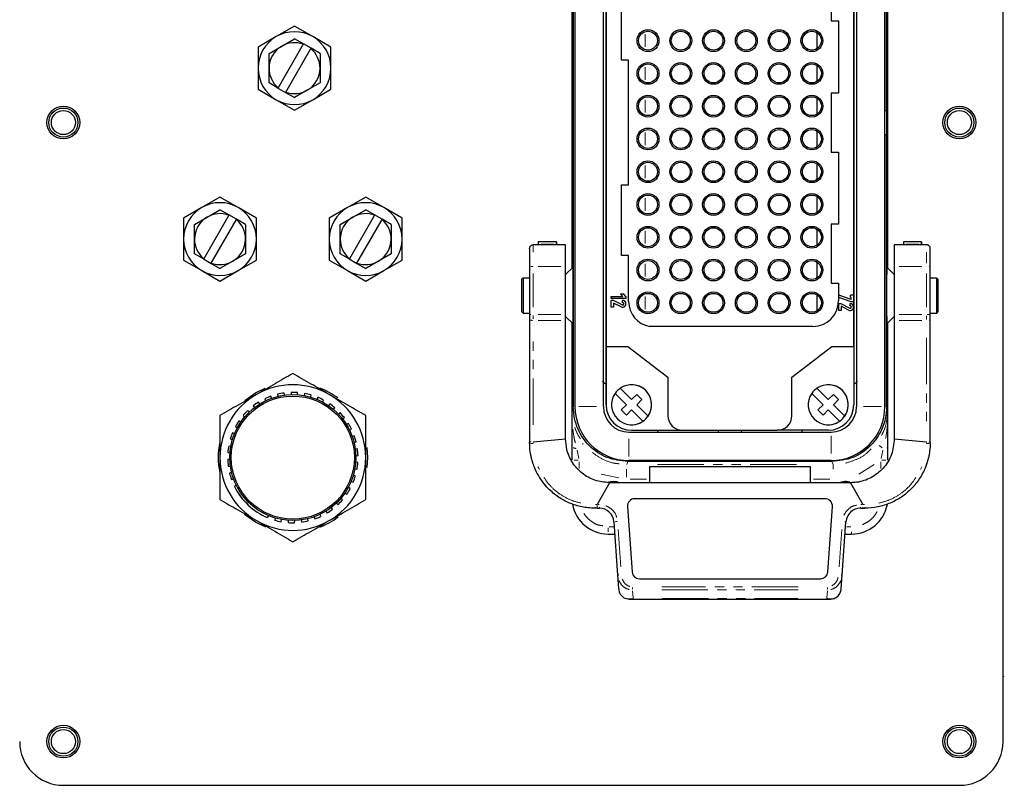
# Model space of a CAD drawing. Header units: millimetres. Extents: x 0 to 7327, y -11399 to -6123.
# Tile 85 of 87: x 4741 to 5281, y -7536 to -7116. Entities that reach past the tile are written whole.
import ezdxf

# ---------------------------------------------------------------- set-up
doc = ezdxf.new("R2010")
doc.units = ezdxf.units.MM
doc.linetypes.add('SLD-가상선(이점쇄선)', pattern=[12.7, 6.35, -1.27, 1.27, -1.27, 1.27, -1.27])
doc.linetypes.add('SLD-실선', pattern=[0])

# ---------------------------------------------------------------- blocks, each defined once
blk = doc.blocks.new('A$C222A622D')
at = {"color": 7, "linetype": 'SLD-실선', "lineweight": 25}
for p, q in [((315.48, 72.12), (315.48, 242.12)), ((256.48, 196.17), (256.48, 118.07)), ((256.71, 196.12), (256.71, 118.12)), ((260.61, 118.12), (260.61, 196.12)), ((295.36, 196.12), (295.36, 118.12)), ((299.26, 118.12), (299.26, 196.12)), ((299.48, 158.74), (299.48, 196.17)), ((260.98, 190.27), (260.98, 123.97)), ((294.98, 190.27), (294.98, 123.97)), ((260.98, 126.37), (260.98, 187.87)), ((294.98, 126.37), (294.98, 187.87)), ((291.88, 179.17), (291.88, 171.07)), ((256.28, 177.12), (256.28, 137.12)), ((299.68, 137.12), (299.68, 177.12)), ((263.08, 165.67), (263.08, 175.37)), ((218.21, 170.36), (215.71, 168.92)), ((220.71, 168.92), (218.21, 170.36)), ((291.88, 171.07), (292.88, 171.07)), ((292.88, 171.07), (292.88, 161.17)), ((289.98, 167.31), (289.98, 169.43)), ((215.71, 168.92), (213.21, 167.48)), ((214.71, 166.61), (216.46, 167.62)), ((219.41, 167.88), (215.96, 161.9)), ((216.46, 167.62), (218.21, 168.63)), ((219.44, 167.92), (218.21, 168.63)), ((219.41, 167.88), (219.44, 167.92)), ((220.48, 167.32), (219.44, 167.92)), ((223.21, 167.48), (220.71, 168.92)), ((213.21, 167.48), (213.21, 164.59)), ((214.71, 164.59), (214.71, 166.61)), ((217, 161.3), (220.45, 167.28)), ((220.48, 167.32), (220.45, 167.28)), ((221.71, 166.61), (220.48, 167.32)), ((221.71, 166.61), (221.71, 164.59)), ((223.21, 164.59), (223.21, 167.48)), ((264.08, 165.67), (263.08, 165.67)), ((264.08, 148.57), (264.08, 165.67)), ((289.98, 162.81), (289.98, 164.93)), ((213.21, 164.59), (213.21, 161.7)), ((214.71, 162.57), (214.71, 164.59)), ((221.71, 164.59), (221.71, 162.57)), ((223.21, 161.7), (223.21, 164.59)), ((215.94, 161.86), (214.71, 162.57)), ((221.71, 162.57), (219.96, 161.56)), ((213.21, 161.7), (215.71, 160.26)), ((215.94, 161.86), (215.96, 161.9)), ((215.94, 161.86), (216.98, 161.26)), ((217, 161.3), (216.98, 161.26)), ((216.98, 161.26), (218.21, 160.55)), ((219.96, 161.56), (218.21, 160.55)), ((220.71, 160.26), (223.21, 161.7)), ((291.88, 161.17), (291.88, 153.07)), ((292.88, 161.17), (291.88, 161.17)), ((215.71, 160.26), (218.21, 158.82)), ((218.21, 158.82), (220.71, 160.26)), ((289.98, 158.31), (289.98, 160.43)), ((299.48, 158.74), (299.26, 158.74)), ((299.54, 158.74), (299.48, 158.74)), ((299.54, 155.49), (299.54, 158.74)), ((289.98, 153.81), (289.98, 155.93)), ((299.26, 155.49), (299.48, 155.49)), ((299.48, 118.07), (299.48, 155.49)), ((299.48, 155.49), (299.54, 155.49)), ((291.88, 153.07), (292.88, 153.07)), ((292.88, 153.07), (292.88, 143.17)), ((289.98, 149.31), (289.98, 151.43)), ((263.08, 138.87), (263.08, 148.57)), ((263.08, 148.57), (264.08, 148.57)), ((207.98, 146.89), (205.48, 145.45)), ((210.48, 145.45), (207.98, 146.89)), ((227.98, 146.89), (225.48, 145.45)), ((230.48, 145.45), (227.98, 146.89)), ((289.98, 144.81), (289.98, 146.93)), ((205.48, 145.45), (202.98, 144.01)), ((206.23, 144.15), (207.98, 145.16)), ((209.21, 144.45), (207.98, 145.16)), ((212.98, 144.01), (210.48, 145.45)), ((225.48, 145.45), (222.98, 144.01)), ((226.23, 144.15), (227.98, 145.16)), ((229.21, 144.45), (227.98, 145.16)), ((232.98, 144.01), (230.48, 145.45)), ((202.98, 144.01), (202.98, 141.12)), ((204.48, 143.14), (206.23, 144.15)), ((209.19, 144.41), (205.74, 138.43)), ((206.78, 137.83), (210.23, 143.81)), ((209.19, 144.41), (209.21, 144.45)), ((210.25, 143.85), (209.21, 144.45)), ((210.25, 143.85), (210.23, 143.81)), ((211.48, 143.14), (210.25, 143.85)), ((212.98, 141.12), (212.98, 144.01)), ((222.98, 144.01), (222.98, 141.12)), ((224.48, 143.14), (226.23, 144.15)), ((229.19, 144.41), (225.74, 138.43)), ((226.78, 137.83), (230.23, 143.81)), ((229.19, 144.41), (229.21, 144.45)), ((230.25, 143.85), (229.21, 144.45)), ((230.25, 143.85), (230.23, 143.81)), ((231.48, 143.14), (230.25, 143.85)), ((232.98, 141.12), (232.98, 144.01)), ((204.48, 141.12), (204.48, 143.14)), ((211.48, 143.14), (211.48, 141.12)), ((224.48, 141.12), (224.48, 143.14)), ((231.48, 143.14), (231.48, 141.12)), ((289.98, 140.31), (289.98, 142.43)), ((291.88, 143.17), (291.88, 135.07)), ((292.88, 143.17), (291.88, 143.17)), ((202.98, 141.12), (202.98, 138.23)), ((204.48, 139.1), (204.48, 141.12)), ((211.48, 141.12), (211.48, 139.1)), ((212.98, 138.23), (212.98, 141.12)), ((222.98, 141.12), (222.98, 138.23)), ((224.48, 139.1), (224.48, 141.12)), ((231.48, 141.12), (231.48, 139.1)), ((232.98, 138.23), (232.98, 141.12)), ((254.18, 140.75), (251.68, 140.75)), ((251.68, 140.75), (251.68, 140.74)), ((251.68, 140.74), (251.68, 140.42)), ((254.18, 140.74), (254.18, 140.42)), ((254.18, 140.38), (254.18, 140.74)), ((304.29, 140.75), (301.79, 140.75)), ((301.79, 140.75), (301.79, 140.74)), ((301.79, 140.74), (301.79, 140.42)), ((304.29, 140.74), (304.29, 140.42)), ((304.29, 140.38), (304.29, 140.74)), ((255.43, 140.33), (250.98, 140.33)), ((251.68, 140.42), (251.68, 140.33)), ((254.18, 140.42), (254.18, 140.33)), ((254.18, 140.33), (254.18, 140.38)), ((255.43, 137.37), (255.43, 140.33)), ((300.54, 140.33), (300.54, 137.37)), ((304.98, 140.33), (300.54, 140.33)), ((301.79, 140.42), (301.79, 140.33)), ((304.29, 140.33), (304.29, 140.42)), ((304.29, 140.33), (304.29, 140.38)), ((202.98, 138.23), (205.48, 136.79)), ((205.71, 138.39), (204.48, 139.1)), ((205.71, 138.39), (205.74, 138.43)), ((205.71, 138.39), (206.75, 137.79)), ((209.73, 138.09), (207.98, 137.08)), ((211.48, 139.1), (209.73, 138.09)), ((210.48, 136.79), (212.98, 138.23)), ((222.98, 138.23), (225.48, 136.79)), ((225.71, 138.39), (224.48, 139.1)), ((225.71, 138.39), (225.74, 138.43)), ((225.71, 138.39), (226.75, 137.79)), ((229.73, 138.09), (227.98, 137.08)), ((231.48, 139.1), (229.73, 138.09)), ((230.48, 136.79), (232.98, 138.23)), ((264.08, 138.87), (263.08, 138.87)), ((264.08, 132.57), (264.08, 138.87)), ((289.98, 135.81), (289.98, 137.93)), ((205.48, 136.79), (207.98, 135.35)), ((206.78, 137.83), (206.75, 137.79)), ((206.75, 137.79), (207.98, 137.08)), ((207.98, 135.35), (210.48, 136.79)), ((225.48, 136.79), (227.98, 135.35)), ((226.78, 137.83), (226.75, 137.79)), ((226.75, 137.79), (227.98, 137.08)), ((227.98, 135.35), (230.48, 136.79)), ((250.48, 137.37), (250.48, 130.77)), ((255.43, 130.77), (255.43, 137.37)), ((256.49, 137.32), (255.43, 136.26)), ((300.54, 136.26), (299.48, 137.32)), ((300.54, 137.37), (300.54, 130.77)), ((305.48, 130.77), (305.48, 137.37)), ((249.58, 135.77), (249.38, 135.57)), ((250.48, 135.77), (249.58, 135.77)), ((249.58, 135.77), (249.58, 130.97)), ((306.38, 135.77), (305.48, 135.77)), ((306.59, 135.57), (306.38, 135.77)), ((306.38, 130.97), (306.38, 135.77)), ((291.88, 135.07), (292.88, 135.07)), ((292.88, 135.07), (292.88, 132.62)), ((261.98, 132.67), (261.68, 132.67)), ((261.68, 131.77), (261.68, 132.67)), ((261.69, 133.26), (263.27, 133.26)), ((261.69, 132.96), (261.69, 133.26)), ((263.69, 132.96), (261.69, 132.96)), ((263.17, 132.09), (261.98, 132.67)), ((263.4, 133.56), (262.98, 133.56)), ((263.27, 133.26), (262.98, 133.56)), ((263.24, 132.41), (263.24, 132.71)), ((263.69, 133.26), (263.4, 133.56)), ((263.69, 133.26), (263.69, 132.96)), ((289.98, 131.31), (289.98, 133.43)), ((294.63, 132.84), (292.93, 133.42)), ((292.93, 133.1), (292.93, 133.42)), ((294.63, 132.52), (292.93, 133.1)), ((294.93, 133.42), (294.52, 133.42)), ((294.52, 133.12), (294.52, 133.42)), ((294.63, 133.12), (294.52, 133.12)), ((294.63, 132.84), (294.63, 133.12)), ((294.93, 132.52), (294.63, 132.52)), ((294.93, 133.42), (294.93, 132.52)), ((249.38, 131.17), (249.58, 130.97)), ((261.98, 131.77), (261.68, 131.77)), ((263.04, 131.82), (261.98, 132.34)), ((261.98, 132.34), (261.98, 131.77)), ((293.23, 132.23), (292.93, 132.23)), ((292.93, 131.33), (292.93, 132.23)), ((293.23, 131.33), (292.93, 131.33)), ((294.41, 131.65), (293.23, 132.23)), ((293.23, 131.9), (293.23, 131.33)), ((294.28, 131.38), (293.23, 131.9)), ((294.48, 131.97), (294.48, 132.27)), ((306.38, 130.97), (306.59, 131.17)), ((249.58, 130.97), (250.48, 130.97)), ((250.48, 130.77), (250.48, 130.09)), ((250.48, 130.09), (250.48, 113.36)), ((255.43, 129.95), (255.43, 130.77)), ((255.43, 130.48), (256.49, 129.42)), ((255.43, 113.67), (255.43, 129.95)), ((299.48, 129.42), (300.54, 130.48)), ((300.54, 130.77), (300.54, 129.95)), ((300.54, 129.95), (300.54, 113.67)), ((305.48, 130.97), (306.38, 130.97)), ((305.48, 130.09), (305.48, 130.77)), ((305.48, 113.36), (305.48, 130.09)), ((256.28, 129.62), (256.28, 117.6)), ((289.38, 129.12), (266.98, 129.12)), ((299.68, 117.6), (299.68, 129.62)), ((260.98, 126.37), (260.98, 126.37)), ((260.98, 118.37), (260.98, 126.37)), ((260.98, 126.37), (263.98, 126.37)), ((263.98, 126.37), (269.48, 122.17)), ((286.48, 122.17), (291.99, 126.37)), ((291.99, 126.37), (294.98, 126.37)), ((294.98, 126.37), (294.98, 118.37)), ((294.98, 126.37), (294.98, 126.37)), ((260.98, 123.97), (260.98, 118.37)), ((260.98, 123.97), (260.98, 123.97)), ((294.98, 123.97), (294.98, 118.37)), ((269.48, 122.17), (269.48, 116.87)), ((286.48, 116.87), (286.48, 122.17)), ((262.93, 120.63), (264.48, 119.08)), ((289.93, 120.63), (291.48, 119.08)), ((214.12, 119.19), (214.24, 118.92)), ((215.07, 119.26), (214.95, 119.54)), ((215.88, 119.82), (215.94, 119.52)), ((216.82, 119.69), (216.77, 119.99)), ((217.74, 120.07), (217.73, 119.77)), ((218.63, 119.74), (218.64, 120.05)), ((219.6, 119.92), (219.53, 119.63)), ((220.41, 119.42), (220.48, 119.71)), ((221.4, 119.39), (221.27, 119.12)), ((222.08, 118.74), (222.21, 119.01)), ((263.78, 118.37), (262.22, 119.93)), ((264.48, 119.08), (265.19, 119.78)), ((265.19, 119.78), (265.9, 119.08)), ((265.9, 119.08), (265.19, 118.37)), ((290.78, 118.37), (289.22, 119.93)), ((291.48, 119.08), (292.19, 119.78)), ((292.19, 119.78), (292.9, 119.08)), ((292.9, 119.08), (292.19, 118.37)), ((212.53, 118.21), (212.7, 117.97)), ((213.44, 118.48), (213.27, 118.73)), ((223.04, 118.5), (222.86, 118.26)), ((223.58, 117.72), (223.76, 117.96)), ((256.28, 117.6), (256.28, 117.6)), ((256.28, 117.6), (256.28, 117.6)), ((256.28, 117.6), (256.28, 117.6)), ((263.07, 117.66), (263.78, 118.37)), ((263.78, 116.96), (263.07, 117.66)), ((264.48, 117.66), (263.78, 116.96)), ((266.04, 116.1), (264.48, 117.66)), ((265.19, 118.37), (266.75, 116.81)), ((290.07, 117.66), (290.78, 118.37)), ((290.78, 116.96), (290.07, 117.66)), ((291.48, 117.66), (290.78, 116.96)), ((293.04, 116.1), (291.48, 117.66)), ((292.19, 118.37), (293.75, 116.81)), ((299.68, 117.6), (299.68, 117.6)), ((299.68, 117.6), (299.68, 117.6)), ((299.68, 117.6), (299.68, 117.6)), ((211.17, 116.92), (211.39, 116.72)), ((212.01, 117.37), (211.79, 117.58)), ((224.47, 117.29), (224.24, 117.09)), ((224.83, 116.41), (225.06, 116.61)), ((210.11, 115.38), (210.37, 115.22)), ((210.84, 115.99), (210.58, 116.15)), ((225.61, 115.81), (225.35, 115.66)), ((225.78, 114.87), (226.04, 115.02)), ((209.4, 113.65), (209.68, 113.55)), ((209.98, 114.4), (209.7, 114.5)), ((226.42, 114.12), (226.13, 114.03)), ((255.43, 113.67), (250.98, 113.22)), ((264.11, 114.62), (291.86, 114.62)), ((264.48, 114.87), (271.48, 114.87)), ((268.15, 114.62), (268.03, 114.87)), ((271.48, 114.87), (284.48, 114.87)), ((276.39, 114.53), (276.46, 114.87)), ((279.51, 114.87), (279.57, 114.53)), ((291.48, 114.87), (284.48, 114.87)), ((287.94, 114.87), (287.82, 114.62)), ((304.98, 113.22), (300.54, 113.67)), ((209.47, 112.66), (209.18, 112.7)), ((226.39, 113.17), (226.68, 113.26)), ((226.86, 112.3), (226.56, 112.27)), ((228.14, 112.51), (228.23, 111.12)), ((250.48, 113.36), (250.48, 113.17)), ((256.28, 112.62), (256.28, 110.75)), ((299.68, 110.75), (299.68, 112.62)), ((305.48, 113.17), (305.48, 113.36)), ((209.34, 110.86), (209.04, 110.84)), ((209.06, 111.81), (209.36, 111.77)), ((226.63, 111.38), (226.93, 111.4)), ((228.23, 111.12), (228.14, 109.76)), ((209.11, 109.94), (209.41, 109.96)), ((226.5, 109.57), (226.79, 109.54)), ((226.91, 110.43), (226.61, 110.47)), ((291.99, 110.57), (263.98, 110.57)), ((291.86, 110.72), (264.11, 110.72)), ((266.98, 109.89), (288.98, 109.89)), ((266.98, 107.67), (266.98, 109.89)), ((288.98, 109.89), (288.98, 107.67)), ((209.58, 109.07), (209.29, 108.98)), ((209.55, 108.12), (209.84, 108.21)), ((226.57, 108.59), (226.29, 108.69)), ((210.19, 107.37), (209.97, 107.14)), ((225.86, 106.86), (225.6, 107.01)), ((225.99, 107.84), (226.27, 107.74)), ((261.43, 107.67), (259.76, 104.67)), ((294.54, 107.67), (261.43, 107.67)), ((261.98, 107.77), (262.49, 107.67)), ((293.98, 107.87), (294.42, 107.78)), ((293.98, 107.77), (294.5, 107.67)), ((294.54, 107.67), (296.21, 104.67)), ((224.8, 105.32), (224.58, 105.52)), ((225.13, 106.25), (225.39, 106.09)), ((291.05, 105.47), (264.92, 105.47)), ((223.44, 104.03), (223.27, 104.27)), ((223.96, 104.87), (224.18, 104.66)), ((259.76, 104.17), (259.48, 104.17)), ((259.76, 104.17), (260.06, 104.17)), ((263.92, 104.4), (264.55, 95.4)), ((291.42, 95.4), (292.05, 104.4)), ((295.9, 104.17), (296.21, 104.17)), ((296.21, 104.17), (296.48, 104.17)), ((214.48, 102.88), (214.7, 103.12)), ((215.56, 102.82), (215.49, 102.52)), ((220.9, 102.98), (221.02, 102.7)), ((221.85, 103.05), (221.73, 103.32)), ((222.53, 103.76), (222.7, 103.51)), ((216.36, 102.32), (216.43, 102.61)), ((217.34, 102.49), (217.33, 102.19)), ((218.23, 102.17), (218.24, 102.47)), ((219.14, 102.55), (219.2, 102.25)), ((220.08, 102.42), (220.03, 102.71)), ((262.06, 102.31), (262.57, 94.99)), ((293.4, 94.99), (293.91, 102.31)), ((261.28, 100.62), (262.18, 100.62)), ((293.79, 100.62), (294.68, 100.62)), ((262.57, 94.99), (262.7, 93.12)), ((293.27, 93.12), (293.4, 94.99)), ((265.55, 94.47), (290.42, 94.47)), ((264.15, 91.67), (291.81, 91.67)), ((186.48, 66.12), (309.48, 66.12))]:
    blk.add_line(p, q, dxfattribs=at)
at = {"color": 8, "linetype": 'SLD-가상선(이점쇄선)', "lineweight": 18}
for p, q in [((256.28, 143.12), (256.28, 171.12)), ((299.68, 171.12), (299.68, 143.12)), ((266.34, 169.24), (266.34, 167.5)), ((266.34, 164.74), (266.34, 163)), ((266.34, 160.24), (266.34, 158.5)), ((266.34, 155.74), (266.34, 154)), ((266.34, 151.24), (266.34, 149.5)), ((266.34, 146.74), (266.34, 145)), ((266.34, 142.24), (266.34, 140.5)), ((252.05, 140.74), (253.8, 140.74)), ((302.16, 140.74), (303.91, 140.74)), ((250.98, 140.23), (250.98, 139.32)), ((253.8, 140.42), (252.05, 140.42)), ((303.91, 140.42), (302.16, 140.42)), ((304.98, 137.81), (304.98, 139.32)), ((250.91, 137.37), (250.63, 137.37)), ((251.65, 137.37), (254.76, 137.37)), ((266.34, 137.74), (266.34, 136)), ((301.21, 137.37), (304.32, 137.37)), ((305.48, 137.37), (305.34, 137.37)), ((250.98, 131.76), (250.98, 136.38)), ((304.98, 136.38), (304.98, 131.76)), ((266.34, 133.24), (266.34, 131.5)), ((250.49, 130.77), (250.63, 130.77)), ((250.98, 130.65), (250.98, 130.15)), ((254.76, 130.77), (251.65, 130.77)), ((251.65, 129.95), (254.76, 129.95)), ((304.32, 130.77), (301.21, 130.77)), ((301.21, 129.95), (304.32, 129.95)), ((304.98, 130.07), (304.98, 130.57)), ((305.06, 130.77), (305.34, 130.77)), ((250.98, 115.63), (250.98, 127.54)), ((256.28, 119.41), (256.28, 127.82)), ((299.68, 127.82), (299.68, 119.41)), ((304.98, 127.54), (304.98, 115.63)), ((256.48, 118.07), (256.29, 117.61)), ((257.24, 118.12), (259.67, 118.12)), ((298.73, 118.12), (296.3, 118.12)), ((299.68, 117.61), (299.49, 118.07)), ((264.11, 111.25), (264.11, 113.68)), ((291.86, 114.09), (291.86, 111.66)), ((250.99, 113.05), (250.98, 113.19)), ((304.98, 113.05), (304.98, 113.19)), ((257.23, 110.99), (257, 112.13)), ((298.97, 112.13), (298.73, 110.99)), ((257.13, 110.75), (256.58, 110.75)), ((257.28, 109.62), (257.28, 110.55)), ((263.8, 108.45), (263.8, 109.55)), ((263.81, 110.16), (263.98, 110.57)), ((268.06, 110.16), (287.91, 110.16)), ((291.99, 110.57), (292.16, 110.16)), ((292.16, 110.12), (292.16, 109.55)), ((297.78, 110.17), (295.67, 108.83)), ((298.68, 110.55), (298.68, 109.61)), ((298.83, 110.75), (299.39, 110.75)), ((262.75, 108.36), (260.3, 108.83)), ((266.51, 108.16), (264.28, 108.16)), ((291.69, 108.16), (289.46, 108.16)), ((259.72, 104.67), (259.53, 104.66)), ((260.02, 104.67), (259.81, 104.67)), ((260.06, 104.18), (260.06, 104.32)), ((295.9, 104.18), (295.9, 104.32)), ((296.16, 104.67), (295.95, 104.67)), ((296.25, 104.67), (296.44, 104.66)), ((261.28, 101.47), (261.28, 100.91)), ((261.98, 101.62), (261.41, 101.62)), ((294.56, 101.62), (293.98, 101.62)), ((262.99, 96.13), (262.64, 101.25)), ((293.33, 101.25), (292.97, 96.13)), ((294.68, 100.63), (294.68, 100.91)), ((264.6, 93.3), (264.6, 93.07)), ((287.35, 93.36), (268.62, 93.36)), ((291.37, 93.3), (291.37, 93.07)), ((264.68, 91.84), (264.61, 92.84)), ((268.62, 92.94), (287.35, 92.94)), ((291.36, 92.84), (291.29, 91.84)), ((268.67, 91.75), (287.29, 91.75)), ((315.52, 81.11), (315.65, 81.08))]:
    blk.add_line(p, q, dxfattribs=at)
at = {"color": 7, "linetype": 'SLD-실선', "lineweight": 25, "flags": 128}
for points in [[(211.38, 118.96), (212.86, 120), (214.18, 120.64)], [(214.29, 101.56), (212.86, 102.24), (211.35, 103.3)]]:
    blk.add_lwpolyline(points, dxfattribs=at)
at = {"color": 8, "linetype": 'SLD-가상선(이점쇄선)', "lineweight": 18, "flags": 128}
for points in [[(257.85, 113.06), (257.85, 113.06), (257.8, 113.02), (257.72, 112.96)], [(298.9, 112.46), (298.83, 112.52), (298.65, 112.65), (298.49, 112.77)], [(262.48, 102.34), (262.46, 102.34), (262.37, 102.33), (262.28, 102.32), (262.21, 102.32)], [(293.9, 102.31), (293.9, 102.31), (293.87, 102.31), (293.82, 102.31), (293.76, 102.32)], [(262.58, 94.99), (262.58, 94.99), (262.61, 95), (262.66, 95), (262.72, 95)], [(293.39, 94.99), (293.39, 94.99), (293.36, 95), (293.31, 95), (293.25, 95)]]:
    blk.add_lwpolyline(points, dxfattribs=at)
at = {"color": 7, "linetype": 'SLD-실선', "lineweight": 25}
for centre, radius in [((266.73, 168.37), 1.5), ((266.73, 168.37), 1.3), ((271.23, 168.37), 1.5), ((271.23, 168.37), 1.3), ((275.73, 168.37), 1.5), ((275.73, 168.37), 1.3), ((280.23, 168.37), 1.5), ((280.23, 168.37), 1.3), ((284.73, 168.37), 1.5), ((284.73, 168.37), 1.3), ((289.23, 168.37), 1.5), ((289.23, 168.37), 1.3), ((266.73, 163.87), 1.5), ((266.73, 163.87), 1.3), ((271.23, 163.87), 1.5), ((271.23, 163.87), 1.3), ((275.73, 163.87), 1.5), ((275.73, 163.87), 1.3), ((280.23, 163.87), 1.5), ((280.23, 163.87), 1.3), ((284.73, 163.87), 1.5), ((284.73, 163.87), 1.3), ((289.23, 163.87), 1.5), ((289.23, 163.87), 1.3), ((266.73, 159.37), 1.5), ((271.23, 159.37), 1.5), ((275.73, 159.37), 1.5), ((280.23, 159.37), 1.5), ((284.73, 159.37), 1.5), ((289.23, 159.37), 1.5), ((266.73, 159.37), 1.3), ((271.23, 159.37), 1.3), ((275.73, 159.37), 1.3), ((280.23, 159.37), 1.3), ((284.73, 159.37), 1.3), ((289.23, 159.37), 1.3), ((186.48, 157.12), 2.25), ((186.48, 157.12), 2), ((186.48, 157.12), 1.65), ((309.48, 157.12), 2.25), ((309.48, 157.12), 2), ((309.48, 157.12), 1.65), ((266.73, 154.87), 1.5), ((266.73, 154.87), 1.3), ((271.23, 154.87), 1.5), ((271.23, 154.87), 1.3), ((275.73, 154.87), 1.5), ((275.73, 154.87), 1.3), ((280.23, 154.87), 1.5), ((280.23, 154.87), 1.3), ((284.73, 154.87), 1.5), ((284.73, 154.87), 1.3), ((289.23, 154.87), 1.5), ((289.23, 154.87), 1.3), ((266.73, 150.37), 1.5), ((266.73, 150.37), 1.3), ((271.23, 150.37), 1.5), ((271.23, 150.37), 1.3), ((275.73, 150.37), 1.5), ((275.73, 150.37), 1.3), ((280.23, 150.37), 1.5), ((280.23, 150.37), 1.3), ((284.73, 150.37), 1.5), ((284.73, 150.37), 1.3), ((289.23, 150.37), 1.5), ((289.23, 150.37), 1.3), ((266.73, 145.87), 1.5), ((271.23, 145.87), 1.5), ((275.73, 145.87), 1.5), ((280.23, 145.87), 1.5), ((284.73, 145.87), 1.5), ((289.23, 145.87), 1.5), ((266.73, 145.87), 1.3), ((271.23, 145.87), 1.3), ((275.73, 145.87), 1.3), ((280.23, 145.87), 1.3), ((284.73, 145.87), 1.3), ((289.23, 145.87), 1.3), ((266.73, 141.37), 1.5), ((266.73, 141.37), 1.3), ((271.23, 141.37), 1.5), ((271.23, 141.37), 1.3), ((275.73, 141.37), 1.5), ((275.73, 141.37), 1.3), ((280.23, 141.37), 1.5), ((280.23, 141.37), 1.3), ((284.73, 141.37), 1.5), ((284.73, 141.37), 1.3), ((289.23, 141.37), 1.5), ((289.23, 141.37), 1.3), ((266.73, 136.87), 1.5), ((266.73, 136.87), 1.3), ((271.23, 136.87), 1.5), ((271.23, 136.87), 1.3), ((275.73, 136.87), 1.5), ((275.73, 136.87), 1.3), ((280.23, 136.87), 1.5), ((280.23, 136.87), 1.3), ((284.73, 136.87), 1.5), ((284.73, 136.87), 1.3), ((289.23, 136.87), 1.5), ((289.23, 136.87), 1.3), ((266.73, 132.37), 1.5), ((271.23, 132.37), 1.5), ((275.73, 132.37), 1.5), ((280.23, 132.37), 1.5), ((284.73, 132.37), 1.5), ((289.23, 132.37), 1.5), ((266.73, 132.37), 1.3), ((271.23, 132.37), 1.3), ((275.73, 132.37), 1.3), ((280.23, 132.37), 1.3), ((284.73, 132.37), 1.3), ((289.23, 132.37), 1.3), ((217.98, 111.12), 8.65), ((217.98, 111.12), 8.45), ((186.48, 72.12), 2.25), ((309.48, 72.12), 2.25), ((186.48, 72.12), 2), ((186.48, 72.12), 1.65), ((309.48, 72.12), 2), ((309.48, 72.12), 1.65)]:
    blk.add_circle(centre, radius, dxfattribs=at)
for centre, radius, start, end in [((218.21, 164.59), 5, 60, 120), ((218.21, 164.59), 5, 120, 180), ((218.21, 164.59), 3.5, 120, 180), ((218.21, 164.59), 3.5, 69.8709, 120), ((218.21, 164.59), 5, 0, 60), ((218.21, 164.59), 3.5, 0, 50.1291), ((218.21, 164.59), 5, 180, 240), ((218.21, 164.59), 3.5, 180, 230.1291), ((218.21, 164.59), 3.5, 300, 0), ((218.21, 164.59), 5, 300, 0), ((218.21, 164.59), 3.5, 249.8709, 300), ((218.21, 164.59), 5, 240, 300), ((207.98, 141.12), 5, 60, 120), ((227.98, 141.12), 5, 60, 120), ((207.98, 141.12), 5, 120, 180), ((207.98, 141.12), 5, 0, 60), ((227.98, 141.12), 5, 120, 180), ((227.98, 141.12), 5, 0, 60), ((207.98, 141.12), 3.5, 120, 180), ((207.98, 141.12), 3.5, 69.8709, 120), ((207.98, 141.12), 3.5, 0, 50.1291), ((227.98, 141.12), 3.5, 120, 180), ((227.98, 141.12), 3.5, 69.8709, 120), ((227.98, 141.12), 3.5, 0, 50.1291), ((207.98, 141.12), 5, 180, 240), ((207.98, 141.12), 3.5, 180, 230.1291), ((207.98, 141.12), 3.5, 300, 0), ((207.98, 141.12), 5, 300, 0), ((227.98, 141.12), 5, 180, 240), ((227.98, 141.12), 3.5, 180, 230.1291), ((227.98, 141.12), 3.5, 300, 0), ((227.98, 141.12), 5, 300, 0), ((207.98, 141.12), 3.5, 249.8709, 300), ((227.98, 141.12), 3.5, 249.8709, 300), ((207.98, 141.12), 5, 240, 300), ((227.98, 141.12), 5, 240, 300), ((263.24, 132.24), 0.469, 243.7182, 90), ((263.24, 132.24), 0.469, 359.9999, 90), ((267.58, 132.57), 3.5, 180, 260.1291), ((289.38, 132.62), 3.5, 270, 0), ((263.24, 132.24), 0.169, 243.7182, 90), ((263.24, 132.24), 0.169, 243.7182, 359.9999), ((294.48, 131.8), 0.469, 243.7182, 90), ((294.48, 131.8), 0.169, 243.7182, 90), ((294.48, 131.8), 0.169, 243.7182, 359.9999), ((294.48, 131.8), 0.469, 359.9999, 90), ((217.98, 111.12), 10, 60, 120), ((217.98, 111.12), 10.25, 52.9838, 68.6867), ((264.48, 118.37), 2.75, 124.5243, 145.4757), ((264.48, 118.37), 2.75, 325.4757, 124.5243), ((264.48, 118.37), 2.75, 270.001, 90.001), ((291.48, 118.37), 2.75, 124.5243, 145.4757), ((291.48, 118.37), 2.75, 325.4757, 124.5243), ((291.48, 118.37), 2.75, 270.001, 90.001), ((217.98, 111.12), 10, 120, 180), ((217.98, 111.12), 8.95, 109.8086, 115.5727), ((217.98, 111.12), 8.95, 97.8086, 103.5727), ((217.98, 111.12), 8.95, 85.8086, 91.5727), ((217.98, 111.12), 8.95, 73.8086, 79.5727), ((217.98, 111.12), 8.95, 61.8086, 67.5727), ((217.98, 111.12), 10, 0, 60), ((264.48, 118.37), 2.75, 145.4757, 304.5243), ((291.48, 118.37), 2.75, 145.4757, 304.5243), ((217.98, 111.12), 8.95, 121.8086, 127.5727), ((217.98, 111.12), 8.95, 49.8086, 55.5727), ((256.3, 117.6), 0.0115, 179.9999, 186.0579), ((264.11, 118.12), 7.4, 180, 270), ((264.11, 118.12), 3.5, 180, 270), ((264.48, 118.37), 3.5, 180, 270), ((291.48, 118.37), 3.5, 270, 360), ((291.86, 118.12), 7.4, 270, 0), ((291.86, 118.12), 3.5, 270, 0), ((299.67, 117.6), 0.0121, 354.1359, 359.8939), ((217.98, 111.12), 8.95, 133.8086, 139.5727), ((217.98, 111.12), 8.95, 37.8086, 43.5727), ((264.48, 118.37), 2.75, 304.5243, 325.4757), ((271.48, 116.87), 2, 180, 270), ((284.48, 116.87), 2, 270, 360), ((291.48, 118.37), 2.75, 304.5243, 325.4757), ((217.98, 111.12), 8.95, 145.8086, 151.5727), ((217.98, 111.12), 8.95, 25.8086, 31.5727), ((217.98, 111.12), 8.95, 157.8086, 163.5727), ((217.98, 111.12), 8.95, 13.8086, 19.5727), ((217.98, 111.12), 10.25, 168.1247, 191.6616), ((217.98, 111.12), 8.95, 169.8086, 175.5727), ((217.98, 111.12), 8.95, 1.8086, 7.5727), ((217.98, 111.12), 10, 180, 240), ((217.98, 111.12), 8.95, 181.8086, 187.5727), ((217.98, 111.12), 10, 300, 0), ((217.98, 111.12), 8.95, 349.8086, 355.5727), ((217.98, 111.12), 8.95, 193.8086, 199.5727), ((217.98, 111.12), 8.95, 337.8086, 343.5727), ((217.98, 111.12), 8.95, 206.4253, 246.956), ((217.98, 111.12), 8.95, 325.8086, 331.5727), ((264.92, 104.47), 1, 90, 184), ((291.05, 104.47), 1, 356, 90), ((217.98, 111.12), 8.95, 313.8086, 319.5727), ((261.28, 105.62), 5, 190.3706, 270), ((260.06, 102.17), 2, 4, 90), ((295.9, 102.17), 2, 90, 176), ((294.68, 105.62), 5, 270, 349.181), ((217.98, 111.12), 8.95, 289.8086, 295.5727), ((217.98, 111.12), 10.25, 291.129, 307.2771), ((217.98, 111.12), 8.95, 301.8086, 307.5727), ((217.98, 111.12), 10, 240, 300), ((217.98, 111.12), 8.95, 253.8086, 259.5727), ((217.98, 111.12), 8.95, 265.8086, 271.5727), ((217.98, 111.12), 8.95, 277.8086, 283.5727), ((265.55, 95.47), 1, 184, 270), ((290.42, 95.47), 1, 270, 356), ((186.48, 72.12), 6, 180, 270), ((309.48, 72.12), 6, 270, 0)]:
    blk.add_arc(centre, radius, start, end, dxfattribs=at)
at = {"color": 8, "linetype": 'SLD-가상선(이점쇄선)', "lineweight": 18}
for centre, radius, start, end in [((250.93, 131.16), 1.21, 255.5072, 268.5595), ((305.32, 130.18), 0.194, 274.4767, 322.5121), ((250.93, 114.2), 1.17, 254.9454, 268.5214), ((257.03, 114.03), 1.66, 250.3154, 263.8554), ((299.46, 112.71), 0.25, 280.3465, 331.5942), ((305.03, 114.2), 1.17, 271.4785, 285.0548), ((257.57, 104.3), 1.92, 356.2522, 0.319), ((298.4, 104.3), 1.92, 179.6808, 183.7488)]:
    blk.add_arc(centre, radius, start, end, dxfattribs=at)
at = {"color": 7, "linetype": 'SLD-실선', "lineweight": 25}
for centre, major_axis, start_param, end_param in [((264.7, 93.26), (0.16, -2.35), 4.712389, 4.777007), ((264.7, 93.18), (2, 0), 3.265402, 3.989655), ((291.26, 93.18), (2, 0), 5.435123, 6.159376), ((291.27, 93.26), (-0.16, -2.35), 1.506178, 1.570796)]:
    blk.add_ellipse(centre, major_axis=major_axis, ratio=0.847466, start_param=start_param, end_param=end_param, dxfattribs=at)
for points, knots in [([(250.48, 139.83), (250.48, 139.84), (250.48, 139.86), (250.49, 139.93), (250.53, 140.06), (250.63, 140.2), (250.77, 140.29), (250.89, 140.33), (250.97, 140.33), (250.98, 140.33)], [0, 0, 0, 0, 0.013868, 0.076092, 0.291614, 0.505842, 0.719607, 0.933265, 1, 1, 1, 1]), ([(250.48, 139.83), (250.48, 139.76), (250.48, 139.6), (250.48, 139.21), (250.48, 138.98), (250.48, 138.96), (250.48, 138.73), (250.48, 138.34), (250.48, 137.92), (250.48, 137.71), (250.48, 137.57), (250.48, 137.44), (250.48, 137.37)], [0, 0, 0, 0, 0.241868, 0.499364, 0.499955, 0.504503, 0.517038, 0.75713, 0.87847, 0.884604, 0.939008, 1, 1, 1, 1]), ([(305.48, 139.83), (305.48, 139.84), (305.48, 139.9), (305.46, 140.01), (305.37, 140.16), (305.24, 140.27), (305.11, 140.33), (305.02, 140.33), (304.98, 140.33)], [0, 0, 0, 0, 0.013871, 0.229425, 0.445001, 0.66016, 0.874639, 1, 1, 1, 1]), ([(305.48, 137.37), (305.48, 137.65), (305.48, 138.23), (305.48, 138.75), (305.48, 138.99), (305.48, 139), (305.48, 139.23), (305.48, 139.51), (305.48, 139.68), (305.48, 139.75), (305.48, 139.79), (305.48, 139.82), (305.48, 139.83)], [0, 0, 0, 0, 0.24187, 0.499366, 0.499955, 0.504503, 0.51704, 0.757132, 0.878474, 0.884606, 0.93901, 1, 1, 1, 1]), ([(256.48, 133.37), (256.48, 133.86), (256.48, 134.62), (256.47, 135.53), (256.47, 136.26), (256.46, 136.84), (256.45, 137.18), (256.44, 137.31), (256.44, 137.27), (256.44, 137.26)], [0, 0, 0, 0, 0.239548, 0.365915, 0.496235, 0.69827, 0.834175, 0.992845, 1, 1, 1, 1]), ([(299.53, 137.26), (299.53, 137.27), (299.53, 137.31), (299.52, 137.19), (299.51, 136.86), (299.5, 136.28), (299.49, 135.53), (299.49, 134.63), (299.49, 133.87), (299.49, 133.37)], [0, 0, 0, 0, 0.007155, 0.157998, 0.291275, 0.503747, 0.632366, 0.758171, 1, 1, 1, 1]), ([(249.38, 135.57), (249.38, 135.54), (249.38, 135.47), (249.38, 134.96), (249.38, 134.23), (249.38, 133.37), (249.38, 132.5), (249.38, 131.78), (249.38, 131.27), (249.38, 131.2), (249.38, 131.17)], [0, 0, 0, 0, 0.125, 0.25, 0.374999, 0.5, 0.625, 0.75, 0.875, 1, 1, 1, 1]), ([(306.58, 131.17), (306.58, 131.2), (306.58, 131.27), (306.58, 131.78), (306.58, 132.5), (306.58, 133.37), (306.58, 134.23), (306.58, 134.96), (306.58, 135.47), (306.58, 135.54), (306.58, 135.57)], [0, 0, 0, 0, 0.125, 0.25, 0.375, 0.5, 0.625001, 0.75, 0.875, 1, 1, 1, 1]), ([(256.44, 129.47), (256.44, 129.47), (256.44, 129.43), (256.45, 129.55), (256.46, 129.88), (256.47, 130.46), (256.47, 131.2), (256.48, 132.11), (256.48, 132.87), (256.48, 133.37)], [0, 0, 0, 0, 0.007155, 0.157998, 0.291275, 0.503747, 0.632367, 0.758171, 1, 1, 1, 1]), ([(299.49, 133.37), (299.49, 132.87), (299.49, 132.12), (299.49, 131.21), (299.5, 130.48), (299.51, 129.9), (299.52, 129.56), (299.53, 129.43), (299.53, 129.47), (299.53, 129.47)], [0, 0, 0, 0, 0.239548, 0.365915, 0.496235, 0.698269, 0.834175, 0.992845, 1, 1, 1, 1]), ([(217.98, 122.67), (217.17, 122.2), (215.53, 121.25), (213.84, 120.27), (212.98, 119.78)], [0, 0, 0, 0, 0.495458, 1, 1, 1, 1]), ([(222.98, 119.78), (222.15, 120.26), (220.45, 121.24), (218.81, 122.19), (217.98, 122.67)], [0, 0, 0, 0, 0.494511, 1, 1, 1, 1]), ([(260.98, 121.21), (260.92, 121.24), (260.72, 121.32), (260.58, 121.49), (260.48, 121.59)], [0, 0, 0, 0, 0.348817, 1, 1, 1, 1]), ([(295.48, 121.59), (295.39, 121.49), (295.25, 121.32), (295.05, 121.24), (294.98, 121.21)], [0, 0, 0, 0, 0.65118, 1, 1, 1, 1]), ([(212.98, 119.78), (212.15, 119.3), (210.45, 118.32), (208.81, 117.37), (207.98, 116.89)], [0, 0, 0, 0, 0.494511, 1, 1, 1, 1]), ([(227.98, 116.89), (227.17, 117.36), (225.53, 118.31), (223.84, 119.29), (222.98, 119.78)], [0, 0, 0, 0, 0.495458, 1, 1, 1, 1]), ([(256.28, 117.6), (256.28, 117.18), (256.28, 116.35), (256.28, 115.1), (256.28, 113.85), (256.28, 113.03), (256.28, 112.62)], [0, 0, 0, 0, 0.25004, 0.500014, 0.749868, 1, 1, 1, 1]), ([(263.98, 110.57), (263, 110.68), (261.04, 110.91), (258.59, 112.61), (257.22, 114.61), (256.58, 116.49), (256.52, 117.53), (256.48, 118.07)], [0, 0, 0, 0, 0.249845, 0.499247, 0.733023, 0.862487, 1, 1, 1, 1]), ([(299.48, 118.07), (299.45, 117.53), (299.39, 116.49), (298.75, 114.61), (297.38, 112.61), (294.93, 110.91), (292.97, 110.68), (291.99, 110.57)], [0, 0, 0, 0, 0.137512, 0.266975, 0.500752, 0.750154, 1, 1, 1, 1]), ([(299.68, 112.62), (299.68, 113.03), (299.68, 113.85), (299.68, 115.1), (299.68, 116.35), (299.68, 117.18), (299.68, 117.6)], [0, 0, 0, 0, 0.24996, 0.499923, 0.74996, 1, 1, 1, 1]), ([(207.98, 116.89), (207.98, 115.96), (207.98, 114.06), (207.98, 112.11), (207.98, 111.12)], [0, 0, 0, 0, 0.495458, 1, 1, 1, 1]), ([(227.98, 111.12), (227.98, 112.09), (227.98, 114.04), (227.98, 115.94), (227.98, 116.89)], [0, 0, 0, 0, 0.494511, 1, 1, 1, 1]), ([(261.43, 107.67), (260.75, 107.74), (259.4, 107.87), (257.61, 108.9), (256.27, 110.4), (255.54, 112.06), (255.46, 113.19), (255.43, 113.67)], [0, 0, 0, 0, 0.207865, 0.415744, 0.62422, 0.841073, 1, 1, 1, 1]), ([(300.54, 113.67), (300.47, 112.95), (300.32, 111.51), (299.14, 109.62), (297.43, 108.27), (295.79, 107.72), (294.82, 107.68), (294.54, 107.67)], [0, 0, 0, 0, 0.238412, 0.477222, 0.701551, 0.914142, 1, 1, 1, 1]), ([(259.48, 104.17), (259.16, 104.18), (258.56, 104.2), (257.37, 104.39), (255.97, 104.82), (254.66, 105.53), (253.72, 106.24), (252.99, 106.91), (252.29, 107.72), (251.65, 108.69), (251.24, 109.53), (251, 110.16), (250.87, 110.56), (250.75, 110.99), (250.68, 111.31), (250.61, 111.63), (250.52, 112.2), (250.5, 112.76), (250.48, 113.17)], [0, 0, 0, 0, 0.066898, 0.125329, 0.250449, 0.371421, 0.434987, 0.500598, 0.579111, 0.662365, 0.750395, 0.778319, 0.808434, 0.840739, 0.875236, 0.879435, 0.91158, 1, 1, 1, 1]), ([(305.48, 113.17), (305.47, 112.76), (305.45, 112.24), (305.36, 111.69), (305.3, 111.36), (305.21, 110.94), (305.04, 110.37), (304.69, 109.41), (304.05, 108.19), (302.93, 106.81), (301.58, 105.68), (300.26, 104.96), (299.16, 104.56), (297.99, 104.25), (297.09, 104.2), (296.48, 104.17)], [0, 0, 0, 0, 0.088453, 0.113153, 0.120613, 0.15932, 0.206969, 0.249692, 0.379874, 0.499372, 0.628427, 0.749449, 0.81195, 0.874785, 1, 1, 1, 1]), ([(207.98, 111.12), (207.98, 110.15), (207.98, 108.2), (207.98, 106.3), (207.98, 105.35)], [0, 0, 0, 0, 0.494511, 1, 1, 1, 1]), ([(227.98, 105.35), (227.98, 106.28), (227.98, 108.18), (227.98, 110.13), (227.98, 111.12)], [0, 0, 0, 0, 0.495458, 1, 1, 1, 1]), ([(261.19, 107.71), (261.45, 107.79), (262.01, 107.95), (262.56, 107.78), (262.85, 107.7)], [0, 0, 0, 0, 0.481099, 1, 1, 1, 1]), ([(293.08, 107.67), (293.09, 107.68), (293.35, 107.85), (293.68, 107.86), (293.98, 107.87)], [0, 0, 0, 0, 0.055627, 1, 1, 1, 1]), ([(207.98, 105.35), (208.8, 104.88), (210.44, 103.93), (212.13, 102.95), (212.98, 102.46)], [0, 0, 0, 0, 0.495458, 1, 1, 1, 1]), ([(222.98, 102.46), (223.82, 102.94), (225.52, 103.92), (227.16, 104.87), (227.98, 105.35)], [0, 0, 0, 0, 0.494511, 1, 1, 1, 1]), ([(212.98, 102.46), (213.82, 101.98), (215.52, 101), (217.16, 100.05), (217.98, 99.57)], [0, 0, 0, 0, 0.494511, 1, 1, 1, 1]), ([(217.98, 99.57), (218.8, 100.04), (220.44, 100.99), (222.13, 101.97), (222.98, 102.46)], [0, 0, 0, 0, 0.495458, 1, 1, 1, 1]), ([(264.69, 91.75), (264.68, 91.74), (264.44, 91.68), (264.07, 91.64), (263.63, 91.74), (263.45, 91.86), (263.38, 91.9)], [0, 0, 0, 0, 0.005885, 0.526877, 0.826789, 1, 1, 1, 1]), ([(292.59, 91.9), (292.49, 91.84), (292.23, 91.69), (291.78, 91.65), (291.45, 91.7), (291.29, 91.74), (291.28, 91.75)], [0, 0, 0, 0, 0.255281, 0.645684, 0.994118, 1, 1, 1, 1])]:
    blk.add_open_spline(points, degree=3, knots=knots, dxfattribs=at)
at = {"color": 8, "linetype": 'SLD-가상선(이점쇄선)', "lineweight": 18}
for points, knots in [([(299.58, 116.96), (299.53, 116.41), (299.44, 115.47), (298.99, 114.55), (298.81, 114.17)], [0, 0, 0, 0, 0.591365, 1, 1, 1, 1]), ([(299.64, 116.81), (299.63, 116.21), (299.6, 115.19), (299.43, 114.17), (299.36, 113.74)], [0, 0, 0, 0, 0.575493, 1, 1, 1, 1]), ([(256.76, 113.14), (256.71, 113.34), (256.54, 113.96), (256.47, 114.6), (256.42, 115.04)], [0, 0, 0, 0, 0.321664, 1, 1, 1, 1]), ([(257.48, 113.68), (257.37, 113.84), (257.01, 114.37), (256.81, 114.92), (256.67, 115.3)], [0, 0, 0, 0, 0.309315, 1, 1, 1, 1]), ([(250.49, 113.34), (250.5, 113.34), (250.5, 113.32), (250.54, 113.3), (250.59, 113.27), (250.65, 113.26), (250.67, 113.25)], [0, 0, 0, 0, 0.109342, 0.424555, 0.721437, 1, 1, 1, 1]), ([(297.39, 112.34), (297.23, 112.17), (296.68, 111.58), (295.48, 110.85), (294.4, 110.52), (293.85, 110.35)], [0, 0, 0, 0, 0.168711, 0.585167, 1, 1, 1, 1]), ([(305.47, 113.34), (305.47, 113.34), (305.47, 113.32), (305.43, 113.3), (305.38, 113.27), (305.32, 113.26), (305.3, 113.25)], [0, 0, 0, 0, 0.109341, 0.424555, 0.721437, 1, 1, 1, 1]), ([(262.79, 110.27), (262.56, 110.29), (261.77, 110.36), (260.47, 110.86), (259.53, 111.51), (259.07, 111.84)], [0, 0, 0, 0, 0.164644, 0.581506, 1, 1, 1, 1]), ([(257.53, 104.88), (257.08, 104.99), (256.08, 105.24), (254.7, 106.02), (252.95, 107.42), (252.16, 108.87), (251.63, 109.84)], [0, 0, 0, 0, 0.17044, 0.377733, 0.585632, 1, 1, 1, 1]), ([(298.44, 104.88), (298.89, 104.99), (299.89, 105.24), (301.27, 106.02), (303.02, 107.42), (303.81, 108.87), (304.34, 109.84)], [0, 0, 0, 0, 0.17044, 0.377733, 0.585633, 1, 1, 1, 1]), ([(259.76, 104.59), (259.76, 104.55), (259.76, 104.45), (259.76, 104.37), (259.76, 104.32)], [0, 0, 0, 0, 0.381211, 1, 1, 1, 1]), ([(262.42, 102.89), (262.4, 103), (262.31, 103.43), (262.01, 103.78), (261.76, 104), (261.75, 104.02), (261.51, 104.23), (261.22, 104.37), (260.95, 104.51)], [0, 0, 0, 0, 0.149021, 0.574249, 0.575292, 0.582959, 0.603764, 1, 1, 1, 1]), ([(295.35, 104.57), (295.24, 104.55), (294.81, 104.49), (294.43, 104.22), (294.19, 103.99), (294.18, 103.98), (293.94, 103.75), (293.78, 103.48), (293.63, 103.21)], [0, 0, 0, 0, 0.149021, 0.574249, 0.575293, 0.582958, 0.603762, 1, 1, 1, 1]), ([(296.21, 104.18), (296.21, 104.19), (296.21, 104.2), (296.21, 104.27), (296.21, 104.32)], [0, 0, 0, 0, 0.381209, 1, 1, 1, 1]), ([(260.54, 101.76), (260.3, 101.79), (259.78, 101.86), (259.08, 102.26), (258.43, 102.76), (258.1, 103.21), (257.94, 103.43)], [0, 0, 0, 0, 0.23295, 0.485067, 0.742533, 1, 1, 1, 1]), ([(298.17, 103.7), (298.13, 103.61), (297.96, 103.27), (297.53, 102.78), (296.9, 102.24), (296.4, 102.01), (296.16, 101.9)], [0, 0, 0, 0, 0.111045, 0.40943, 0.707815, 1, 1, 1, 1]), ([(292.82, 94.67), (292.8, 94.58), (292.75, 94.3), (292.48, 93.86), (292.14, 93.63), (291.96, 93.51)], [0, 0, 0, 0, 0.167742, 0.583784, 1, 1, 1, 1]), ([(264.13, 93), (264.02, 93.04), (263.66, 93.15), (263.12, 93.55), (262.87, 94.01), (262.75, 94.24)], [0, 0, 0, 0, 0.179404, 0.594448, 1, 1, 1, 1]), ([(264.24, 93.42), (264.16, 93.45), (263.88, 93.54), (263.48, 93.87), (263.3, 94.24), (263.21, 94.42)], [0, 0, 0, 0, 0.167381, 0.583778, 1, 1, 1, 1]), ([(291.84, 93), (291.95, 93.04), (292.31, 93.15), (292.85, 93.55), (293.1, 94.01), (293.22, 94.24)], [0, 0, 0, 0, 0.179406, 0.594449, 1, 1, 1, 1])]:
    blk.add_open_spline(points, degree=3, knots=knots, dxfattribs=at)

msp = doc.modelspace()

# ---------------------------------------------------------------- block references
at = {"color": 1, "xscale": 4, "yscale": 4, "zscale": 4}
msp.add_blockref('A$C222A622D', (4018.77, -7800.84), dxfattribs=at)

doc.saveas('drawing.dxf')
